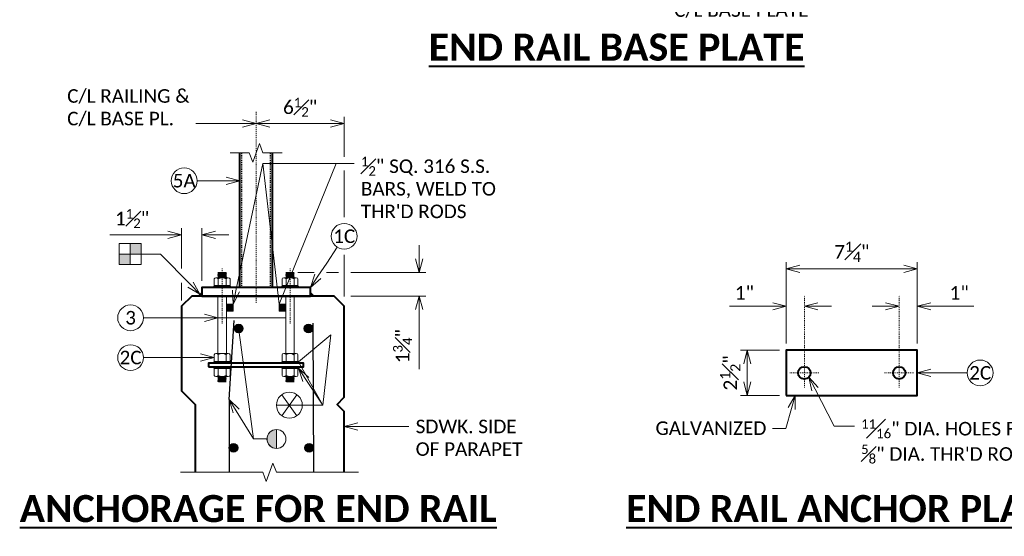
# Model space of a CAD drawing. Extents: x 5346 to 5963, y 23504 to 23756.
# Tile 9 of 14: x 5435 to 5544, y 23630 to 23687. Entities that reach past the tile are written whole.
import ezdxf
from ezdxf import colors
from ezdxf.entities.mleader import LeaderData, LeaderLine
from ezdxf.math import Vec2, Vec3

# ---------------------------------------------------------------- set-up
doc = ezdxf.new("R2010")
doc.units = 0
doc.header["$MEASUREMENT"] = 0
doc.linetypes.add('Wisdot2', pattern=[0.125, 0.0625, -0.0625])
doc.linetypes.add('Wisdot4', pattern=[0.28125, 0.125, -0.0625, 0.03125, -0.0625])
for name, color, linetype, lineweight in [('B_ANNO_BREAK', 7, 'Continuous', 18), ('B_ANNO_DIM', 7, 'Continuous', 18), ('B_ANNO_SYMB', 7, 'Continuous', 18), ('B_ANNO_TEXT', 7, 'Continuous', 18), ('B_ANNO_TEXT_TITLE', 7, 'Continuous', 40), ('B_CNTR', 1, 'Wisdot4', 18), ('B_DETAIL', 7, 'Continuous', 18), ('B_DETAIL_HIDDEN', 7, 'Wisdot2', 25), ('B_DETAIL_OBJ', 7, 'Continuous', 40), ('B_REBAR', 5, 'Continuous', 25), ('B_STEEL', 92, 'Continuous', 18), ('B_STEEL_BOLT', 3, 'Continuous', 18)]:
    doc.layers.add(name, color=color, linetype=linetype, lineweight=lineweight)
doc.styles.add('Annotative', font='calibri.ttf', dxfattribs={"height": 0.0625})
doc.styles.get("Standard").update_dxf_attribs({"font": 'calibri.ttf'})
doc.styles.add('Title', font='calibrib.ttf', dxfattribs={"height": 0.125})
doc.dimstyles.new('Annotative', dxfattribs={"dimscale": 0, "dimtxt": 0.0625, "dimasz": 0.0625, "dimexe": 0.03125, "dimexo": 0.03125, "dimgap": 0.03125, "dimtad": 1, "dimdec": 3, "dimzin": 3, "dimdsep": 46, "dimlunit": 4, "dimtxsty": 'Standard', "dimblk": 'OPEN30', "dimcen": 0.03125, "dimaunit": 1, "dimadec": 0, "dimazin": 3, "dimtfac": 0.75, "dimtdec": 3, "dimtofl": 0, "dimtmove": 0, "dimatfit": 3, "dimldrblk": 'OPEN30', "dimfxl": 1, "dimtfill": 1, "dimfrac": 1, "dimtolj": 1, "dimtzin": 0, "dimarcsym": 0})

# ---------------------------------------------------------------- blocks, each defined once
blk = doc.blocks.new('_Open30')
at = {"color": 0, "linetype": 'ByBlock', "lineweight": -2}
for p, q in [((-1, 0.268), (0, 0)), ((0, 0), (-1, -0.268)), ((0, 0), (-1, 0))]:
    blk.add_line(p, q, dxfattribs=at)
blk = doc.blocks.new('*D34')
at = {"layer": 'B_ANNO_DIM', "color": 0, "lineweight": -2, "transparency": 16777216}
for p, q in [((5518.88, 23650.88), (5514.57, 23650.88)), ((5515.32, 23649.38), (5515.32, 23647.38)), ((5518.88, 23645.88), (5514.57, 23645.88))]:
    blk.add_line(p, q, dxfattribs=at)
at = {"layer": 'Defpoints', "color": 0, "transparency": 16777216}
for p in [(5519.63, 23650.88), (5519.63, 23645.88)]:
    blk.add_point(p, dxfattribs=at)
at = {"layer": 'B_ANNO_DIM', "color": 0, "lineweight": -2, "transparency": 16777216, "xscale": 1.5, "yscale": 1.5, "zscale": 1.5}
for p, rotation in [((5515.32, 23650.88), 90), ((5515.32, 23645.88), 270)]:
    blk.add_blockref('_Open30', p, dxfattribs=dict(at, rotation=rotation))
at = {"layer": 'B_ANNO_DIM', "color": 0, "transparency": 16777216, "insert": (5513.44, 23648.38), "char_height": 1.5, "attachment_point": 5, "rotation": 90, "bg_fill": 3, "box_fill_scale": 1.25, "bg_fill_color": 256, "bg_fill_true_color": 13158600, "bg_fill_transparency": 0}
blk.add_mtext('\\A1;2{\\H0.75x;\\S1#2;}"', dxfattribs=at)
at = {"layer": 'Defpoints', "color": 0, "transparency": 16777216}
blk.add_point((5515.32, 23645.88), dxfattribs=at)
blk = doc.blocks.new('*D35')
at = {"layer": 'B_ANNO_DIM', "color": 0, "lineweight": -2, "transparency": 16777216}
for p, q in [((5519.63, 23651.63), (5519.63, 23660.65)), ((5534.12, 23651.63), (5534.12, 23660.65)), ((5521.13, 23659.9), (5532.62, 23659.9))]:
    blk.add_line(p, q, dxfattribs=at)
at = {"layer": 'Defpoints', "color": 0, "transparency": 16777216}
for p in [(5534.12, 23659.9), (5519.63, 23650.88), (5534.12, 23650.88)]:
    blk.add_point(p, dxfattribs=at)
at = {"layer": 'B_ANNO_DIM', "color": 0, "lineweight": -2, "transparency": 16777216, "xscale": 1.5, "yscale": 1.5, "zscale": 1.5, "rotation": 180}
blk.add_blockref('_Open30', (5519.63, 23659.9), dxfattribs=at)
at = {"layer": 'B_ANNO_DIM', "color": 0, "lineweight": -2, "transparency": 16777216, "xscale": 1.5, "yscale": 1.5, "zscale": 1.5}
blk.add_blockref('_Open30', (5534.12, 23659.9), dxfattribs=at)
at = {"layer": 'B_ANNO_DIM', "color": 0, "transparency": 16777216, "insert": (5526.88, 23661.79), "char_height": 1.5, "attachment_point": 5, "bg_fill": 3, "box_fill_scale": 1.25, "bg_fill_color": 256, "bg_fill_true_color": 13158600, "bg_fill_transparency": 0}
blk.add_mtext('\\A1;7{\\H0.75x;\\S1#4;}"', dxfattribs=at)
blk = doc.blocks.new('*D36')
at = {"layer": 'B_ANNO_DIM', "color": 0, "lineweight": -2, "transparency": 16777216}
for p, q in [((5518.13, 23655.75), (5513.36, 23655.75)), ((5523.13, 23655.75), (5524.63, 23655.75))]:
    blk.add_line(p, q, dxfattribs=at)
at = {"layer": 'Defpoints', "color": 0, "transparency": 16777216}
for p in [(5519.63, 23655.75), (5519.63, 23655.75), (5521.63, 23655.75)]:
    blk.add_point(p, dxfattribs=at)
at = {"layer": 'B_ANNO_DIM', "color": 0, "lineweight": -2, "transparency": 16777216, "xscale": 1.5, "yscale": 1.5, "zscale": 1.5}
blk.add_blockref('_Open30', (5519.63, 23655.75), dxfattribs=at)
at = {"layer": 'B_ANNO_DIM', "color": 0, "lineweight": -2, "transparency": 16777216, "xscale": 1.5, "yscale": 1.5, "zscale": 1.5, "rotation": 180}
blk.add_blockref('_Open30', (5521.63, 23655.75), dxfattribs=at)
at = {"layer": 'B_ANNO_DIM', "color": 0, "transparency": 16777216, "insert": (5515, 23657.25), "char_height": 1.5, "attachment_point": 5, "bg_fill": 3, "box_fill_scale": 1.25, "bg_fill_color": 256, "bg_fill_true_color": 13158600, "bg_fill_transparency": 0}
blk.add_mtext('\\A1;1"', dxfattribs=at)
blk = doc.blocks.new('*D37')
at = {"layer": 'B_ANNO_DIM', "color": 0, "lineweight": -2, "transparency": 16777216}
for p, q in [((5530.62, 23655.75), (5529.12, 23655.75)), ((5535.62, 23655.75), (5540.39, 23655.75))]:
    blk.add_line(p, q, dxfattribs=at)
at = {"layer": 'Defpoints', "color": 0, "transparency": 16777216}
for p in [(5532.12, 23655.75), (5534.12, 23655.75), (5534.12, 23655.75)]:
    blk.add_point(p, dxfattribs=at)
at = {"layer": 'B_ANNO_DIM', "color": 0, "lineweight": -2, "transparency": 16777216, "xscale": 1.5, "yscale": 1.5, "zscale": 1.5}
blk.add_blockref('_Open30', (5532.12, 23655.75), dxfattribs=at)
at = {"layer": 'B_ANNO_DIM', "color": 0, "lineweight": -2, "transparency": 16777216, "xscale": 1.5, "yscale": 1.5, "zscale": 1.5, "rotation": 180}
blk.add_blockref('_Open30', (5534.12, 23655.75), dxfattribs=at)
at = {"layer": 'B_ANNO_DIM', "color": 0, "transparency": 16777216, "insert": (5538.76, 23657.25), "char_height": 1.5, "attachment_point": 5, "bg_fill": 3, "box_fill_scale": 1.25, "bg_fill_color": 256, "bg_fill_true_color": 13158600, "bg_fill_transparency": 0}
blk.add_mtext('\\A1;1"', dxfattribs=at)
blk = doc.blocks.new('AnonymousCell')
at = {"layer": 'B_CNTR', "ltscale": 0.5}
blk.add_line((0.01, -9.01), (0.01, 3.26), dxfattribs=at)
at = {"layer": 'B_STEEL_BOLT'}
for p, q in [((-0.89, 2.3), (-0.92, 2.29)), ((-0.42, 2.3), (-0.92, 2.27)), ((-0.92, 2.26), (-0.92, 2.29)), ((-0.92, 2.26), (-0.74, 2.18)), ((-0.89, 2.3), (0.81, 2.3)), ((0.77, 2.27), (-0.74, 2.15)), ((-0.74, 2.18), (-0.74, 2.13)), ((0.77, 2.3), (0.77, 2.24)), ((0.77, 2.24), (0.95, 2.17)), ((-1.74, 0.84), (-1.74, -0.64)), ((-1.31, 1.07), (1.32, 1.07)), ((0.95, 2.15), (-0.92, 2.03)), ((-0.74, 2.13), (-0.92, 2.05)), ((-0.92, 2.02), (-0.92, 2.05)), ((-0.92, 2.02), (-0.74, 1.94)), ((0.95, 1.91), (-0.92, 1.79)), ((-0.74, 1.89), (-0.92, 1.81)), ((-0.92, 1.78), (-0.92, 1.81)), ((-0.92, 1.78), (-0.74, 1.7)), ((0.95, 1.67), (-0.92, 1.55)), ((-0.74, 1.65), (-0.92, 1.57)), ((-0.92, 1.54), (-0.92, 1.57)), ((-0.92, 1.54), (-0.74, 1.46)), ((0.95, 1.43), (-0.92, 1.31)), ((-0.74, 1.41), (-0.92, 1.33)), ((-0.92, 1.3), (-0.92, 1.33)), ((-0.92, 1.3), (-0.74, 1.22)), ((0.95, 1.19), (-0.92, 1.07)), ((-0.74, 1.17), (-0.92, 1.09)), ((-0.92, 1.06), (-0.92, 1.09)), ((-0.86, 0.89), (-0.86, -0.64)), ((0.77, 2.03), (-0.74, 1.91)), ((-0.74, 1.94), (-0.74, 1.89)), ((0.77, 1.79), (-0.74, 1.67)), ((-0.74, 1.7), (-0.74, 1.65)), ((0.77, 1.55), (-0.74, 1.43)), ((-0.74, 1.46), (-0.74, 1.41)), ((0.77, 1.31), (-0.74, 1.19)), ((-0.74, 1.22), (-0.74, 1.17)), ((0.95, 2.14), (0.77, 2.06)), ((0.77, 2.06), (0.77, 2)), ((0.77, 2), (0.95, 1.93)), ((0.95, 1.9), (0.77, 1.82)), ((0.77, 1.82), (0.77, 1.76)), ((0.77, 1.76), (0.95, 1.69)), ((0.95, 1.66), (0.77, 1.58)), ((0.77, 1.58), (0.77, 1.52)), ((0.77, 1.52), (0.95, 1.45)), ((0.95, 1.42), (0.77, 1.34)), ((0.77, 1.34), (0.77, 1.28)), ((0.77, 1.28), (0.95, 1.21)), ((0.95, 1.18), (0.77, 1.1)), ((0.77, 1.1), (0.77, 1.07)), ((0.88, 0.89), (0.88, -0.64)), ((0.95, 2.14), (0.95, 2.17)), ((0.95, 1.9), (0.95, 1.93)), ((0.95, 1.66), (0.95, 1.69)), ((0.95, 1.42), (0.95, 1.45)), ((0.95, 1.18), (0.95, 1.21)), ((1.75, 0.84), (1.75, -0.64)), ((-1.83, -0.77), (1.84, -0.77)), ((-1.83, -1.07), (-1.83, -0.77)), ((-1.74, -0.64), (1.75, -0.64)), ((-1.5, -0.64), (-1.5, -0.77)), ((1.51, -0.64), (1.51, -0.77)), ((1.84, -1.07), (1.84, -0.77)), ((1.84, -1.04), (1.84, -0.77)), ((-0.92, -15.67), (-0.92, -2.95)), ((0.95, -15.67), (0.95, -2.95)), ((-1.74, -15.9), (-1.74, -17.38)), ((-1.74, -17.38), (1.75, -17.38)), ((-1.5, -17.38), (-1.5, -17.51)), ((-1.31, -15.67), (1.32, -15.67)), ((-0.86, -15.85), (-0.86, -17.38)), ((0.88, -15.85), (0.88, -17.38)), ((1.51, -17.38), (1.51, -17.51)), ((1.75, -15.9), (1.75, -17.38)), ((-1.83, -17.51), (1.84, -17.51)), ((-1.83, -17.81), (-1.83, -17.51)), ((-1.83, -18.56), (-1.83, -18.86)), ((-1.83, -18.86), (1.84, -18.86)), ((-1.74, -20.47), (-1.74, -18.99)), ((-1.74, -18.99), (1.75, -18.99)), ((-1.5, -18.99), (-1.5, -18.86)), ((-0.86, -20.53), (-0.86, -18.99)), ((0.88, -20.53), (0.88, -18.99)), ((1.51, -18.99), (1.51, -18.86)), ((1.75, -20.47), (1.75, -18.99)), ((1.84, -17.81), (1.84, -17.51)), ((1.84, -17.78), (1.84, -17.51)), ((1.84, -18.56), (1.84, -18.86)), ((1.84, -18.59), (1.84, -18.86)), ((-1.31, -20.71), (1.32, -20.71)), ((-0.94, -20.84), (0.93, -20.72)), ((-0.94, -20.83), (-0.76, -20.75)), ((-0.94, -20.83), (-0.94, -20.86)), ((-0.76, -20.93), (-0.94, -20.86)), ((-0.94, -21.08), (0.93, -20.96)), ((-0.94, -21.07), (-0.76, -20.99)), ((-0.94, -21.07), (-0.94, -21.1)), ((-0.76, -21.17), (-0.94, -21.1)), ((-0.94, -21.32), (0.93, -21.2)), ((-0.94, -21.31), (-0.76, -21.23)), ((-0.94, -21.31), (-0.94, -21.34)), ((-0.76, -21.41), (-0.94, -21.34)), ((-0.94, -21.56), (0.93, -21.44)), ((-0.94, -21.55), (-0.76, -21.47)), ((-0.94, -21.55), (-0.94, -21.58)), ((-0.76, -21.65), (-0.94, -21.58)), ((-0.94, -21.8), (0.93, -21.68)), ((-0.94, -21.79), (-0.76, -21.71)), ((-0.76, -20.75), (-0.76, -20.72)), ((-0.76, -20.96), (0.75, -20.84)), ((-0.76, -20.99), (-0.76, -20.93)), ((-0.76, -21.2), (0.75, -21.08)), ((-0.76, -21.23), (-0.76, -21.17)), ((-0.76, -21.44), (0.75, -21.32)), ((-0.76, -21.47), (-0.76, -21.41)), ((-0.76, -21.68), (0.75, -21.56)), ((-0.76, -21.71), (-0.76, -21.65)), ((0.75, -20.82), (0.93, -20.73)), ((0.75, -20.86), (0.75, -20.82)), ((0.93, -20.95), (0.75, -20.86)), ((0.75, -21.06), (0.93, -20.97)), ((0.75, -21.1), (0.75, -21.06)), ((0.93, -21.19), (0.75, -21.1)), ((0.75, -21.3), (0.93, -21.21)), ((0.75, -21.34), (0.75, -21.3)), ((0.93, -21.43), (0.75, -21.34)), ((0.75, -21.54), (0.93, -21.45)), ((0.75, -21.58), (0.75, -21.54)), ((0.93, -21.67), (0.75, -21.58)), ((0.75, -21.78), (0.93, -21.69)), ((0.93, -20.71), (0.93, -20.73)), ((0.93, -20.95), (0.93, -20.97)), ((0.93, -21.19), (0.93, -21.21)), ((0.93, -21.43), (0.93, -21.45)), ((0.93, -21.67), (0.93, -21.69)), ((-0.94, -21.79), (-0.94, -21.81)), ((-0.76, -21.89), (-0.94, -21.82)), ((0.89, -21.94), (-0.8, -21.94)), ((-0.76, -21.92), (0.75, -21.8)), ((-0.76, -21.94), (-0.76, -21.89)), ((0.43, -21.94), (0.93, -21.92)), ((0.75, -21.82), (0.75, -21.78)), ((0.93, -21.91), (0.75, -21.82)), ((0.89, -21.94), (0.93, -21.93)), ((0.93, -21.91), (0.93, -21.93))]:
    blk.add_line(p, q, dxfattribs=at)
for centre, start, end in [((0, -0.69), 60.4684, 119.4242), ((0, -17.43), 60.4684, 119.4242), ((0, -18.94), 240.5758, 299.5316)]:
    blk.add_arc(centre, 1.76, start, end, dxfattribs=at)
for centre, major_axis, start_param, end_param in [((-1.3, 0.84), (0.443, 0), 0.232255, 3.141593), ((1.31, 0.84), (-0.443, 0), 3.141593, 6.050931), ((-1.3, -15.9), (0.443, 0), 0.232255, 3.141593), ((1.31, -15.9), (-0.443, 0), 3.141593, 6.050931), ((-1.3, -20.47), (0.443, 0), 3.141593, 6.050931), ((1.31, -20.47), (-0.443, 0), 0.232255, 3.141593)]:
    blk.add_ellipse(centre, major_axis=major_axis, ratio=0.518522, start_param=start_param, end_param=end_param, dxfattribs=at)
blk = doc.blocks.new('*D58')
at = {"layer": 'B_ANNO_DIM', "color": 0, "lineweight": -2, "transparency": 16777216}
for p, q in [((124.49, 168.8), (124.49, 173.23)), ((122.99, 172.48), (116.25, 172.48))]:
    blk.add_line(p, q, dxfattribs=at)
at = {"layer": 'Defpoints', "color": 0, "transparency": 16777216}
for p in [(114.75, 172.48), (114.75, 172.48), (124.49, 168.05)]:
    blk.add_point(p, dxfattribs=at)
at = {"layer": 'B_ANNO_DIM', "color": 0, "lineweight": -2, "transparency": 16777216, "xscale": 1.5, "yscale": 1.5, "zscale": 1.5, "rotation": 180}
blk.add_blockref('_Open30', (114.75, 172.48), dxfattribs=at)
at = {"layer": 'B_ANNO_DIM', "color": 0, "lineweight": -2, "transparency": 16777216, "xscale": 1.5, "yscale": 1.5, "zscale": 1.5}
blk.add_blockref('_Open30', (124.49, 172.48), dxfattribs=at)
at = {"layer": 'B_ANNO_DIM', "color": 0, "transparency": 16777216, "insert": (119.62, 174.29), "char_height": 1.5, "attachment_point": 5, "bg_fill": 3, "box_fill_scale": 1.25, "bg_fill_color": 256, "bg_fill_true_color": 13158600, "bg_fill_transparency": 0}
blk.add_mtext('\\A1;6{\\H0.7x;\\S1#2;}"', dxfattribs=at)
blk = doc.blocks.new('*D40')
at = {"layer": 'B_ANNO_DIM', "color": 0, "lineweight": -2, "transparency": 16777216}
for p, q in [((5451.23, 23663.66), (5444.8, 23663.66)), ((5452.73, 23659.92), (5452.73, 23664.41)), ((5454.98, 23658.57), (5454.98, 23664.41)), ((5456.48, 23663.66), (5457.98, 23663.66))]:
    blk.add_line(p, q, dxfattribs=at)
at = {"layer": 'Defpoints', "color": 0, "transparency": 16777216}
for p in [(5452.73, 23663.66), (5452.73, 23659.17), (5454.98, 23657.82)]:
    blk.add_point(p, dxfattribs=at)
at = {"layer": 'B_ANNO_DIM', "color": 0, "lineweight": -2, "transparency": 16777216, "xscale": 1.5, "yscale": 1.5, "zscale": 1.5}
blk.add_blockref('_Open30', (5452.73, 23663.66), dxfattribs=at)
at = {"layer": 'B_ANNO_DIM', "color": 0, "lineweight": -2, "transparency": 16777216, "xscale": 1.5, "yscale": 1.5, "zscale": 1.5, "rotation": 180}
blk.add_blockref('_Open30', (5454.98, 23663.66), dxfattribs=at)
at = {"layer": 'B_ANNO_DIM', "color": 0, "transparency": 16777216, "insert": (5447.27, 23665.47), "char_height": 1.5, "attachment_point": 5, "bg_fill": 3, "box_fill_scale": 1.25, "bg_fill_color": 256, "bg_fill_true_color": 13158600, "bg_fill_transparency": 0}
blk.add_mtext('\\A1;1{\\H0.7x;\\S1#2;}"', dxfattribs=at)
blk = doc.blocks.new('*D41')
at = {"layer": 'B_ANNO_DIM', "color": 0, "lineweight": -2, "transparency": 16777216}
for p, q in [((5479.01, 23661.01), (5479.01, 23662.51)), ((5471.48, 23659.51), (5479.76, 23659.51)), ((5471.48, 23656.88), (5479.76, 23656.88)), ((5479.01, 23655.38), (5479.01, 23648.8))]:
    blk.add_line(p, q, dxfattribs=at)
at = {"layer": 'Defpoints', "color": 0, "transparency": 16777216}
for p in [(5470.73, 23659.51), (5470.73, 23656.88), (5479.01, 23656.88)]:
    blk.add_point(p, dxfattribs=at)
at = {"layer": 'B_ANNO_DIM', "color": 0, "lineweight": -2, "transparency": 16777216, "xscale": 1.5, "yscale": 1.5, "zscale": 1.5}
for p, rotation in [((5479.01, 23659.51), 270), ((5479.01, 23656.88), 90)]:
    blk.add_blockref('_Open30', p, dxfattribs=dict(at, rotation=rotation))
at = {"layer": 'B_ANNO_DIM', "color": 0, "transparency": 16777216, "insert": (5477.19, 23651.34), "char_height": 1.5, "attachment_point": 5, "rotation": 90, "bg_fill": 3, "box_fill_scale": 1.25, "bg_fill_color": 256, "bg_fill_true_color": 13158600, "bg_fill_transparency": 0}
blk.add_mtext('\\A1;1{\\H0.7x;\\S3#4;}"', dxfattribs=at)
blk = doc.blocks.new('AnonymousCell174')
at = {"layer": 'B_ANNO_SYMB'}
h = blk.add_hatch(color=256, dxfattribs=at)
h.dxf.hatch_style = 1
h.paths.add_polyline_path([(1.24, 1.16), (0.01, 1.16), (0.01, -0.03), (1.24, -0.03)])
h.paths.add_polyline_path([(0.01, -0.03), (-1.22, -0.03), (-1.22, -1.16), (0.01, -1.16)])
for p, q in [((0.01, -1.16), (0.01, 1.16)), ((-1.22, -0.03), (1.24, -0.03))]:
    blk.add_line(p, q, dxfattribs=at)
at = {"layer": 'B_ANNO_SYMB', "flags": 128}
blk.add_lwpolyline([(-1.22, 1.16), (1.24, 1.16), (1.24, -1.16), (-1.22, -1.16), (-1.22, 1.16)], dxfattribs=at)
blk = doc.blocks.new('SYM021')
at = {"layer": 'B_ANNO_SYMB'}
h = blk.add_hatch(color=256, dxfattribs=at)
edge = h.paths.add_edge_path()
edge.add_line((-2.27, 0.35), (-2.27, -1.74))
edge.add_arc((-2.27, -0.7), 1.05, 90, 270, ccw=False)
at = {"layer": 'B_ANNO_SYMB', "flags": 128}
blk.add_lwpolyline([(-2.27, 0.35), (-2.27, -1.74, -1), (-2.27, 0.35)], format="xyb", dxfattribs=at)
at = {"layer": 'B_ANNO_SYMB'}
blk.add_circle((-2.27, -0.7), 1.05, dxfattribs=at)
blk = doc.blocks.new('AnonymousCell269')
at = {"layer": 'B_ANNO_SYMB'}
for p, q in [((1.63, 2.1), (3.31, -0.21)), ((3.31, 2.1), (1.63, -0.21)), ((1.05, 0.95), (3.9, 0.95))]:
    blk.add_line(p, q, dxfattribs=at)
blk.add_circle((2.47, 0.95), 1.43, dxfattribs=at)
blk = doc.blocks.new('*U528')
at = {"layer": 'B_ANNO_DIM', "style": 'Annotative'}
for tag, p in [('DIM17', (24.8491, 91.1315)), ('DIM18', (48.8322, 91.1422))]:
    blk.add_attdef(tag, p, '', height=1.5, dxfattribs=at)
at = {"layer": 'B_ANNO_TEXT', "insert": (106.7919, 166.1483), "char_height": 1.5, "width": 3.563823, "attachment_point": 5, "style": 'Annotative'}
blk.add_mtext('5A', dxfattribs=at)
at = {"layer": 'B_ANNO_TEXT', "style": 'Annotative'}
blk.add_attdef('BARL7', (298.428, 169.3312), '', height=1.5, dxfattribs=at)
blk = doc.blocks.new('INS_RAILCOMBDET_BASE')
at = {"layer": 'B_DETAIL'}
h = blk.add_hatch(color=256, dxfattribs=at)
h.dxf.hatch_style = 1
h.paths.add_polyline_path([(108.7381, 153.7772), (108.3432, 153.3822), (108.7381, 153.3822)])
h = blk.add_hatch(color=256, dxfattribs=at)
h.dxf.hatch_style = 1
h.paths.add_polyline_path([(120.7574, 153.7772), (121.1523, 153.3822), (120.7574, 153.3822)])
at = {"layer": 'B_REBAR'}
h = blk.add_hatch(color=256, dxfattribs=at)
edge = h.paths.add_edge_path()
edge.add_arc((112.8168, 149.8037), 0.4764, 0, 360)
h = blk.add_hatch(color=256, dxfattribs=at)
edge = h.paths.add_edge_path()
edge.add_arc((120.5414, 149.8037), 0.4764, 0, 360)
h = blk.add_hatch(color=256, dxfattribs=at)
edge = h.paths.add_edge_path()
edge.add_arc((112.2342, 136.5702), 0.4764, 0, 360)
h = blk.add_hatch(color=256, dxfattribs=at)
edge = h.paths.add_edge_path()
edge.add_arc((120.6121, 136.5757), 0.4764, 0, 360)
at = {"layer": 'B_STEEL'}
for points in [[(111.4605, 151.7277), (112.2105, 151.7277), (112.2105, 152.4777), (111.4605, 152.4777)], [(117.285, 151.7277), (118.035, 151.7277), (118.035, 152.4777), (117.285, 152.4777)]]:
    blk.add_hatch(color=256, dxfattribs=at).paths.add_polyline_path(points)
at = {"layer": 'B_ANNO_BREAK', "flags": 128}
for points in [[(111.8799, 169.2342), (113.9973, 169.2342), (114.3725, 168.2033), (115.123, 170.2652), (115.4982, 169.2342), (117.6262, 169.2342)], [(106.3735, 133.8702), (115.4837, 133.8702), (115.8589, 132.8393), (116.6094, 134.9012), (116.9846, 133.8702), (126.0574, 133.8702)]]:
    blk.add_lwpolyline(points, dxfattribs=at)
at = {"layer": 'B_ANNO_DIM'}
for p, q in [((124.4917, 167.2974), (124.4917, 162.1226)), ((119.3602, 156.0085), (121.1866, 156.0085)), ((122.5213, 156.0085), (123.8424, 156.0085))]:
    blk.add_line(p, q, dxfattribs=at)
at = {"layer": 'B_ANNO_SYMB'}
for centre in [(106.7919, 166.1483), (100.8607, 150.9773), (100.8607, 146.5688), (194.8347, 144.8765)]:
    blk.add_circle(centre, 1.4255, dxfattribs=at)
at = {"layer": 'B_CNTR'}
blk.add_line((114.7477, 152.6262), (114.7477, 173.8304), dxfattribs=at)
at = {"layer": 'B_CNTR', "ltscale": 0.75}
blk.add_line((175.3855, 143.2494), (175.3855, 153.4546), dxfattribs=at)
at = {"layer": 'B_CNTR', "ltscale": 0.25}
for p, q in [((177.0072, 144.8725), (173.7638, 144.8725)), ((184.2598, 144.8725), (187.5032, 144.8725))]:
    blk.add_line(p, q, dxfattribs=at)
at = {"layer": 'B_DETAIL'}
for p, q in [((108.3432, 153.3822), (108.7381, 153.7772)), ((121.1523, 153.3822), (120.7574, 153.7772))]:
    blk.add_line(p, q, dxfattribs=at)
at = {"layer": 'B_DETAIL_HIDDEN'}
for p, q in [((113.1702, 154.3197), (113.1702, 169.2342)), ((116.3252, 154.3197), (116.3252, 169.2342))]:
    blk.add_line(p, q, dxfattribs=at)
at = {"layer": 'B_DETAIL_OBJ'}
for p, q in [((112.9449, 154.3197), (112.9449, 169.2342)), ((116.5506, 154.3197), (116.5506, 169.2342))]:
    blk.add_line(p, q, dxfattribs=at)
at = {"layer": 'B_DETAIL_OBJ', "flags": 128}
for points in [[(108.7381, 153.3822), (120.7574, 153.3822), (120.7574, 154.3197), (108.7381, 154.3197), (108.7381, 153.3822)], [(124.4917, 133.8702), (124.4917, 140.5868), (123.6962, 141.3822), (124.4917, 142.1777), (124.4917, 152.2542), (123.3637, 153.3822), (107.6197, 153.3822), (106.4917, 152.2542), (106.4917, 142.8822), (107.9917, 141.3822), (107.9917, 133.8702)], [(173.3855, 142.3765), (187.8815, 142.3765), (187.8815, 147.3765), (173.3855, 147.3765), (173.3855, 142.3765)], [(109.4893, 145.5637), (120.0062, 145.5637), (120.0062, 145.9363), (109.4893, 145.9363), (109.4893, 145.5637)]]:
    blk.add_lwpolyline(points, dxfattribs=at)
at = {"layer": 'B_DETAIL_OBJ'}
for centre in [(175.3835, 144.8745), (185.8835, 144.8745)]:
    blk.add_circle(centre, 0.6875, dxfattribs=at)
at = {"layer": 'B_REBAR'}
for p, q in [((111.7577, 141.9408), (112.3302, 150.6794)), ((121.0147, 150.3822), (121.103, 133.8702)), ((111.7577, 141.9408), (111.7577, 133.8702))]:
    blk.add_line(p, q, dxfattribs=at)
for centre in [(112.8168, 149.8037), (120.5414, 149.8037), (112.2342, 136.5702), (120.6121, 136.5757)]:
    blk.add_circle(centre, 0.4764, dxfattribs=at)
at = {"layer": 'B_STEEL', "flags": 128}
for points in [[(111.4605, 151.7277), (112.2105, 151.7277), (112.2105, 152.4777), (111.4605, 152.4777), (111.4605, 151.7277)], [(117.285, 151.7277), (118.035, 151.7277), (118.035, 152.4777), (117.285, 152.4777), (117.285, 151.7277)]]:
    blk.add_lwpolyline(points, dxfattribs=at)
at = {"color": 7, "linetype": 'Continuous', "lineweight": 18, "xscale": 0.500801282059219, "yscale": 0.500801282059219, "zscale": 0.500801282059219}
for p in [(110.9857, 154.8576), (118.4977, 154.8576)]:
    blk.add_blockref('AnonymousCell', p, dxfattribs=at)
at = {"color": 7, "linetype": 'Continuous', "lineweight": 25}
blk.add_blockref('AnonymousCell269', (115.9549, 140.3498), dxfattribs=at)
at = {"color": 7, "linetype": 'Continuous', "lineweight": 18}
blk.add_blockref('SYM021', (119.2675, 138.2579), dxfattribs=at)
at = {"layer": 'B_ANNO_DIM', "style": 'Annotative'}
for tag, p in [('DIM1', (16.8756, 35.0438)), ('DIM2', (24.0236, 35.0431)), ('DIM3', (33.1672, 35.0415)), ('DIM4', (42.9335, 35.0515)), ('DIM5', (52.1278, 35.0447)), ('DIM6', (59.2611, 35.0364))]:
    blk.add_attdef(tag, p, '', height=1.5, dxfattribs=at)
at = {"layer": 'B_ANNO_TEXT', "char_height": 1.5, "width": 3.563823, "attachment_point": 5, "style": 'Annotative'}
for s, insert in [('3', (100.8607, 150.9773)), ('2C', (100.8607, 146.5688)), ('2C', (194.8347, 144.8765))]:
    blk.add_mtext(s, dxfattribs=dict(at, insert=insert))
at = {"layer": 'B_ANNO_TEXT', "style": 'Annotative'}
for tag, p in [('PAINT#', (332.0007, 61.9711)), ('PAINTN', (340.4853, 61.9589))]:
    blk.add_attdef(tag, p, '', height=1.5, dxfattribs=at)
at = {"layer": 'B_ANNO_TEXT_TITLE', "char_height": 3, "attachment_point": 1, "line_spacing_factor": 0.8, "style": 'Title'}
for s, insert in [('{\\LEND RAIL BASE PLATE}', (133.8397, 182.4397)), ('{\\LANCHORAGE FOR END RAIL}', (88.5947, 131.3602, 1.6845)), ('{\\LEND RAIL ANCHOR PLATE}', (155.6772, 131.3583, 1.6845))]:
    blk.add_mtext(s, dxfattribs=dict(at, insert=insert))
at = {"layer": 'B_ANNO_DIM'}
ml = blk.add_multileader_mtext('Standard', dxfattribs=at)
ml.set_content('C/L RAILING &\\PC/L BASE PLATE', color=256)
ml.set_leader_properties()
ml.set_arrow_properties(name='OPEN30')
ml.build(insert=Vec2(0, 0))
ml.multileader.update_dxf_attribs({"text_right_attachment_type": 3, "dogleg_length": 0.0625, "arrow_head_size": 1.5, "scale": 24})
ctx = ml.context
ctx.base_point, ctx.scale, ctx.char_height, ctx.arrow_head_size, ctx.landing_gap_size, ctx.plane_origin = Vec3(160.2358, 187.3848), 24, 1.5, 1.5, 0.75, Vec3(155.2598, 187.3848)
ctx.right_attachment = 3
notes = []
notes.append((ctx, [(0, (1, 1, 0), (158.7358, 187.3848), (1, 0), 1.5, [(0, [(155.2598, 187.3848), (158.7358, 187.3848), (158.7358, 187.3848)], 0, [])])]))
ctx.mtext.insert, ctx.mtext.flow_direction = Vec3(160.9858, 188.2969), 5
ml = blk.add_multileader_mtext('Standard', dxfattribs=at)
ml.set_content('', color=256)
ml.set_leader_properties()
ml.set_arrow_properties(name='OPEN30')
ml.build(insert=Vec2(0, 0))
ml.multileader.update_dxf_attribs({"text_right_attachment_type": 3, "dogleg_length": 0.0625, "arrow_head_size": 1.5, "scale": 24})
ctx = ml.context
ctx.base_point, ctx.scale, ctx.char_height, ctx.arrow_head_size, ctx.landing_gap_size, ctx.plane_origin = Vec3(106.7174, 166.1483), 24, 1.5, 1.5, 0.75, Vec3(113.1953, 166.1483)
ctx.right_attachment = 3
notes.append((ctx, [(0, (1, 1, 0), (109.7174, 166.1483), (-1, 0), 1.5, [(0, [(112.9449, 166.1483), (109.7174, 166.1483), (109.7174, 166.1483)], 0, [])])]))
ctx.mtext.insert, ctx.mtext.flow_direction = Vec3(107.4674, 166.8983), 5
ml = blk.add_multileader_mtext('Standard', dxfattribs=at)
ml.set_content('', color=256)
ml.set_leader_properties()
ml.set_arrow_properties(name='OPEN30')
ml.build(insert=Vec2(0, 0))
ml.multileader.update_dxf_attribs({"text_right_attachment_type": 3, "dogleg_length": 0.0625, "arrow_head_size": 1.5, "scale": 24})
ctx = ml.context
ctx.base_point, ctx.scale, ctx.char_height, ctx.arrow_head_size, ctx.landing_gap_size, ctx.plane_origin = Vec3(100.7863, 150.9773), 24, 1.5, 1.5, 0.75, Vec3(107.2641, 150.9773)
ctx.right_attachment = 3
notes.append((ctx, [(0, (1, 1, 0), (103.7863, 150.9773), (-1, 0), 1.5, [(1, [(110.523, 150.9773), (103.7863, 150.9773), (103.7863, 150.9773), (118.035, 150.9773)], 0, [])])]))
ctx.mtext.insert, ctx.mtext.flow_direction = Vec3(101.5363, 151.7273), 5
ml = blk.add_multileader_mtext('Standard', dxfattribs=at)
ml.set_content('', color=256)
ml.set_leader_properties()
ml.set_arrow_properties(name='OPEN30')
ml.build(insert=Vec2(0, 0))
ml.multileader.update_dxf_attribs({"text_right_attachment_type": 3, "dogleg_length": 0.0625, "arrow_head_size": 1.5, "scale": 24})
ctx = ml.context
ctx.base_point, ctx.scale, ctx.char_height, ctx.arrow_head_size, ctx.landing_gap_size, ctx.plane_origin = Vec3(115.9507, 137.5601), 24, 1.5, 1.5, 0.75, Vec3(109.3561, 128.3064)
ctx.right_attachment = 3
notes.append((ctx, [(0, (1, 1, 0), (114.4507, 137.5601), (1, 0), 1.5, [(1, [(111.7577, 141.9408), (114.4507, 137.5601), (114.4507, 137.5601), (112.8791, 149.3314)], 0, [])])]))
ctx.mtext.insert, ctx.mtext.flow_direction = Vec3(116.7007, 138.3101), 5
ml = blk.add_multileader_mtext('Standard', dxfattribs=at)
ml.set_content('', color=256)
ml.set_leader_properties()
ml.set_arrow_properties(name='OPEN30')
ml.build(insert=Vec2(0, 0))
ml.multileader.update_dxf_attribs({"text_right_attachment_type": 3, "dogleg_length": 0.0625, "arrow_head_size": 1.5, "scale": 24})
ctx = ml.context
ctx.base_point, ctx.scale, ctx.char_height, ctx.arrow_head_size, ctx.landing_gap_size, ctx.plane_origin = Vec3(118.3532, 141.2958), 24, 1.5, 1.5, 0.75, Vec3(126.4478, 132.0422)
ctx.right_attachment = 3
notes.append((ctx, [(0, (1, 1, 0), (121.3532, 141.2958), (-1, 0), 1.5, [(2, [(119.4172, 145.4135), (122.1282, 141.2958), (119.4172, 146.0866), (123.0077, 149.0945), (122.1282, 141.2958)], 0, [])])]))
ctx.mtext.insert, ctx.mtext.flow_direction = Vec3(119.1032, 142.0458), 5
ml = blk.add_multileader_mtext('Standard', dxfattribs=at)
ml.set_content('', color=256)
ml.set_leader_properties()
ml.set_arrow_properties(name='OPEN30')
ml.build(insert=Vec2(0, 0))
ml.multileader.update_dxf_attribs({"text_right_attachment_type": 3, "dogleg_length": 0.0625, "arrow_head_size": 1.5, "scale": 24})
ctx = ml.context
ctx.base_point, ctx.scale, ctx.char_height, ctx.arrow_head_size, ctx.landing_gap_size, ctx.plane_origin = Vec3(100.7863, 146.5688), 24, 1.5, 1.5, 0.75, Vec3(107.2641, 146.5688)
ctx.right_attachment = 3
notes.append((ctx, [(0, (1, 1, 0), (103.7863, 146.5688), (-1, 0), 1.5, [(0, [(110.1143, 146.5688), (103.7863, 146.5688), (103.7863, 146.5688)], 0, [])])]))
ctx.mtext.insert, ctx.mtext.flow_direction = Vec3(101.5363, 147.3188), 5
ml = blk.add_multileader_mtext('Standard', dxfattribs=at)
ml.set_content('', color=256)
ml.set_leader_properties()
ml.set_arrow_properties(name='OPEN30')
ml.build(insert=Vec2(0, 0))
ml.multileader.update_dxf_attribs({"text_right_attachment_type": 3, "dogleg_length": 0.0625, "arrow_head_size": 1.5, "scale": 24})
ctx = ml.context
ctx.base_point, ctx.scale, ctx.char_height, ctx.arrow_head_size, ctx.landing_gap_size, ctx.plane_origin, ctx.plane_x_axis, ctx.plane_y_axis = Vec3(194.9092, 144.8765), 24, 1.5, 1.5, 0.75, Vec3(188.4313, 144.8765), Vec3(-1, 0), Vec3(0, -1)
ctx.right_attachment = 3
notes.append((ctx, [(0, (1, 1, 0), (191.9092, 144.8765), (1, 0), 1.5, [(0, [(187.8815, 144.8765), (191.9092, 144.8765), (191.9092, 144.8765)], 0, [])])]))
ctx.mtext.insert, ctx.mtext.text_direction, ctx.mtext.rotation, ctx.mtext.flow_direction = Vec3(194.1592, 144.1265), Vec3(-1, 0), 3.14159265, 5
ml = blk.add_multileader_mtext('Standard', dxfattribs=at)
ml.set_content('\\A1;{\\H0.7x;\\S11#16;}" DIA. HOLES FOR\\P{\\H0.7x;\\S5#8;}" DIA. THR\'D RODS', color=256)
ml.set_leader_properties()
ml.set_arrow_properties(name='OPEN30')
ml.build(insert=Vec2(0, 0))
ml.multileader.update_dxf_attribs({"text_right_attachment_type": 3, "dogleg_length": 0.0625, "arrow_head_size": 1.5, "scale": 24})
ctx = ml.context
ctx.base_point, ctx.scale, ctx.char_height, ctx.arrow_head_size, ctx.landing_gap_size, ctx.plane_origin = Vec3(180.9162, 138.9898), 24, 1.5, 1.5, 0.75, Vec3(175.8765, 144.3954)
ctx.right_attachment = 3
notes.append((ctx, [(0, (1, 1, 0), (179.4162, 138.9898), (1, 0), 1.5, [(0, [(175.8765, 144.3954), (178.6998, 138.9898), (179.0558, 138.9898)], 0, [])])]))
ctx.mtext.insert, ctx.mtext.flow_direction = Vec3(181.6662, 139.7508), 5
ml = blk.add_multileader_mtext('Standard', dxfattribs=at)
ml.set_content('SDWK. SIDE\\POF PARAPET', color=256)
ml.set_leader_properties()
ml.set_arrow_properties(name='OPEN30')
ml.build(insert=Vec2(0, 0))
ml.multileader.update_dxf_attribs({"text_right_attachment_type": 3, "dogleg_length": 0.0625, "arrow_head_size": 1.5, "scale": 24})
ctx = ml.context
ctx.base_point, ctx.scale, ctx.char_height, ctx.arrow_head_size, ctx.landing_gap_size, ctx.plane_origin = Vec3(131.6453, 138.935), 24, 1.5, 1.5, 0.75, Vec3(124.4917, 138.935)
ctx.right_attachment = 3
notes.append((ctx, [(0, (1, 1, 0), (130.1453, 138.935), (1, 0), 1.5, [(0, [(124.4917, 138.935), (129.0102, 138.935), (129.6518, 138.935)], 0, [])])]))
ctx.mtext.insert, ctx.mtext.flow_direction = Vec3(132.3953, 139.6959), 5
for ctx, leaders in notes:
    for number, flags, end, landing, length, lines in leaders:
        leader = LeaderData()
        leader.index, (leader.has_last_leader_line, leader.has_dogleg_vector, leader.attachment_direction) = number, flags
        leader.last_leader_point, leader.dogleg_vector, leader.dogleg_length = Vec3(end), Vec3(landing), length
        for number, points, colour, breaks in lines:
            line = LeaderLine()
            line.index, line.vertices, line.color, line.breaks = number, Vec3.list(points), colors.encode_raw_color(colour), breaks
            leader.lines.append(line)
        ctx.leaders.append(leader)
dim = blk.add_linear_dim(base=(114.7477, 172.4769), p1=(124.4917, 168.0467), p2=(114.7477, 172.4769), text='6{\\H0.7x;\\S1#2;}"', dimstyle='Annotative', dxfattribs=at)
dim.commit()
dim.dimension.update_dxf_attribs({"geometry": '*D58', "text_midpoint": (119.6197, 174.2943)})
dim = blk.add_linear_dim(base=(132.7669, 153.3822), p1=(124.4917, 156.0085), p2=(124.4917, 153.3822), angle=90, text='1{\\H0.7x;\\S3#4;}"', dimstyle='Annotative', dxfattribs=at)
dim.commit()
dim.dimension.update_dxf_attribs({"geometry": '*D41', "text_midpoint": (130.9515, 147.8424), "insert": (-5346.2422, -23503.5024)})
dim = blk.add_linear_dim(base=(169.0819, 142.3765), p1=(173.3855, 147.3765), p2=(173.3855, 142.3765), angle=90, dimstyle='Annotative', override={"dimlfac": 0.5}, dxfattribs=at)
dim.commit()
dim.dimension.update_dxf_attribs({"geometry": '*D34', "text_midpoint": (169.0819, 144.8765), "dimtype": 128, "insert": (-5346.2422, -23503.5024)})
blk.add_line((124.4917, 157.9652), (124.4917, 153.3517), dxfattribs=at)
at = {"layer": 'B_ANNO_SYMB'}
blk.add_circle((124.4903, 159.9976), 1.4255, dxfattribs=at)
at = {"layer": 'B_ANNO_TEXT', "insert": (124.4903, 159.9976), "char_height": 1.5, "width": 3.563823, "attachment_point": 5, "style": 'Annotative'}
blk.add_mtext('1C', dxfattribs=at)
at = {"layer": 'B_ANNO_DIM'}
dim = blk.add_linear_dim(base=(187.8815, 156.4004), p1=(173.3855, 147.3765), p2=(187.8815, 147.3765), dimstyle='Annotative', override={"dimlfac": 0.5}, dxfattribs=at)
dim.commit()
dim.dimension.update_dxf_attribs({"geometry": '*D35', "text_midpoint": (180.6335, 158.2827), "insert": (-5346.2422, -23503.5024)})
ml = blk.add_multileader_mtext('Standard', dxfattribs=at)
ml.set_content('C/L RAILING &\\PC/L BASE PL.', color=256)
ml.set_leader_properties()
ml.set_arrow_properties(name='OPEN30')
ml.build(insert=Vec2(0, 0))
ml.multileader.update_dxf_attribs({"text_right_attachment_type": 3, "dogleg_length": 0.0625, "arrow_head_size": 1.5, "scale": 24})
ctx = ml.context
ctx.base_point, ctx.scale, ctx.char_height, ctx.arrow_head_size, ctx.landing_gap_size, ctx.plane_origin = Vec3(93.1021, 175.3692), 24, 1.5, 1.5, 0.75, Vec3(114.7477, 172.4769)
ctx.right_attachment = 3
notes = []
notes.append((ctx, [(0, (1, 1, 0), (109.5883, 172.4769), (-1, 0), 1.5, [(0, [(114.7477, 172.4769), (111.7352, 172.4769), (110.5792, 172.4769)], 0, [])])]))
ctx.mtext.insert, ctx.mtext.flow_direction = Vec3(93.8521, 176.2813), 5
ml = blk.add_multileader_mtext('Standard', dxfattribs=at)
ml.set_content('', color=256)
ml.set_leader_properties()
ml.set_arrow_properties(name='OPEN30')
ml.build(insert=Vec2(0, 0))
ml.multileader.update_dxf_attribs({"text_right_attachment_type": 3, "dogleg_length": 0.0625, "arrow_head_size": 1.5, "scale": 24})
ctx = ml.context
ctx.base_point, ctx.scale, ctx.char_height, ctx.arrow_head_size, ctx.landing_gap_size, ctx.plane_origin, ctx.plane_x_axis, ctx.plane_y_axis = Vec3(124.5054, 160.0767), 24, 1.5, 1.5, 0.75, Vec3(120.7, 154.1002), Vec3(-0.53710093, -0.84351799), Vec3(0.84351799, -0.53710093)
ctx.right_attachment = 3
notes.append((ctx, [(0, (1, 1, 0), (122.568, 157.0338), (0.53710093, 0.84351799), 2.1073, [(0, [(120.7574, 154.3197), (122.568, 157.0338), (122.568, 157.0338)], 0, [])])]))
ctx.mtext.insert, ctx.mtext.text_direction, ctx.mtext.rotation, ctx.mtext.flow_direction = Vec3(124.7353, 159.0412), Vec3(-0.53710093, -0.84351799), 4.14539253, 5
ml = blk.add_multileader_mtext('Standard', dxfattribs=at)
ml.set_content('GALVANIZED', color=256)
ml.set_leader_properties()
ml.set_arrow_properties(name='OPEN30')
ml.build(insert=Vec2(0, 0))
ml.multileader.update_dxf_attribs({"text_right_attachment_type": 3, "dogleg_length": 0.0625, "arrow_head_size": 1.5, "scale": 24})
ctx = ml.context
ctx.base_point, ctx.scale, ctx.char_height, ctx.arrow_head_size, ctx.landing_gap_size, ctx.plane_origin = Vec3(158.175, 138.747), 24, 1.5, 1.5, 0.75, Vec3(179.2752, 138.7332)
ctx.right_attachment = 3
notes.append((ctx, [(0, (1, 1, 0), (173.3574, 138.7332), (-1, 0), 1.5, [(0, [(174.37, 142.3765), (173.3574, 138.7332), (173.3574, 138.7332)], 0, [])])]))
ctx.mtext.insert, ctx.mtext.width, ctx.mtext.flow_direction = Vec3(158.925, 139.5074), 12.284824, 5
for ctx, leaders in notes:
    for number, flags, end, landing, length, lines in leaders:
        leader = LeaderData()
        leader.index, (leader.has_last_leader_line, leader.has_dogleg_vector, leader.attachment_direction) = number, flags
        leader.last_leader_point, leader.dogleg_vector, leader.dogleg_length = Vec3(end), Vec3(landing), length
        for number, points, colour, breaks in lines:
            line = LeaderLine()
            line.index, line.vertices, line.color, line.breaks = number, Vec3.list(points), colors.encode_raw_color(colour), breaks
            leader.lines.append(line)
        ctx.leaders.append(leader)
at = {"layer": 'B_CNTR', "ltscale": 0.75}
blk.add_line((185.8815, 143.2494), (185.8815, 153.4546), dxfattribs=at)
at = {"layer": 'B_ANNO_DIM'}
dim = blk.add_linear_dim(base=(106.4917, 160.1562), p1=(108.7381, 154.3197), p2=(106.4917, 155.6678), text='1{\\H0.7x;\\S1#2;}"', dimstyle='Annotative', dxfattribs=at)
dim.commit()
dim.dimension.update_dxf_attribs({"geometry": '*D40', "text_midpoint": (101.0242, 161.9627), "insert": (-5346.2422, -23503.5024)})
dim = blk.add_linear_dim(base=(173.3855, 152.2439), p1=(175.3855, 152.2439), p2=(173.3855, 152.2439), dimstyle='Annotative', override={"dimlfac": 0.5}, dxfattribs=at)
dim.commit()
dim.dimension.update_dxf_attribs({"geometry": '*D36', "text_midpoint": (168.7528, 153.7456), "insert": (-5346.2422, -23503.5024)})
blk.add_line((106.4917, 152.8845), (106.4917, 154.8601), dxfattribs=at)
at = {"color": 7, "linetype": 'Continuous', "lineweight": 18}
blk.add_blockref('AnonymousCell174', (100.8014, 158.0532), dxfattribs=at)
at = {"layer": 'B_ANNO_DIM'}
dim = blk.add_linear_dim(base=(187.8815, 152.2439), p1=(185.8815, 152.2439), p2=(187.8815, 152.2439), angle=180, dimstyle='Annotative', override={"dimlfac": 0.5}, dxfattribs=at)
dim.commit()
dim.dimension.update_dxf_attribs({"geometry": '*D37', "text_midpoint": (192.5142, 153.7456), "insert": (-5346.2422, -23503.5024)})
ml = blk.add_multileader_mtext('Standard', dxfattribs=at)
ml.set_content('\\A1;{\\H0.7x;\\S1#2;}" SQ. 316 S.S.\\PBARS, WELD TO\\PTHR\'D RODS', color=256)
ml.set_leader_properties()
ml.set_arrow_properties(name='OPEN30')
ml.build(insert=Vec2(0, 0))
ml.multileader.update_dxf_attribs({"text_right_attachment_type": 3, "dogleg_length": 0.0625, "arrow_head_size": 1.5, "scale": 24})
ctx = ml.context
ctx.base_point, ctx.scale, ctx.char_height, ctx.arrow_head_size, ctx.landing_gap_size, ctx.plane_origin = Vec3(125.5872, 168.0467), 24, 1.5, 1.5, 0.75, Vec3(118.4337, 168.0467)
ctx.right_attachment = 3
notes = []
notes.append((ctx, [(0, (1, 1, 0), (124.0872, 168.0467), (1, 0), 1.5, [(1, [(112.2105, 152.4777), (115.4769, 168.0467), (123.5937, 168.0467), (117.285, 152.4777), (115.4769, 168.0467)], 0, [])])]))
ctx.mtext.insert, ctx.mtext.flow_direction = Vec3(126.3372, 168.8077), 5
ml = blk.add_multileader_mtext('Standard', dxfattribs=at)
ml.set_content('', color=256)
ml.set_leader_properties()
ml.set_arrow_properties(name='OPEN30')
ml.build(insert=Vec2(0, 0))
ml.multileader.update_dxf_attribs({"text_right_attachment_type": 3, "dogleg_length": 0.0625, "arrow_head_size": 1.5, "scale": 24})
ctx = ml.context
ctx.base_point, ctx.scale, ctx.char_height, ctx.arrow_head_size, ctx.landing_gap_size, ctx.plane_origin = Vec3(100.5373, 158.0191), 24, 1.5, 1.5, 0.75, Vec3(108.6319, 148.7655)
ctx.right_attachment = 3
notes.append((ctx, [(0, (1, 1, 0), (103.5373, 158.0191), (-1, 0), 1.5, [(0, [(108.5406, 153.5797), (104.1846, 158.0191), (103.9419, 158.0191)], 0, [])])]))
ctx.mtext.insert, ctx.mtext.flow_direction = Vec3(101.2873, 158.7691), 5
for ctx, leaders in notes:
    for number, flags, end, landing, length, lines in leaders:
        leader = LeaderData()
        leader.index, (leader.has_last_leader_line, leader.has_dogleg_vector, leader.attachment_direction) = number, flags
        leader.last_leader_point, leader.dogleg_vector, leader.dogleg_length = Vec3(end), Vec3(landing), length
        for number, points, colour, breaks in lines:
            line = LeaderLine()
            line.index, line.vertices, line.color, line.breaks = number, Vec3.list(points), colors.encode_raw_color(colour), breaks
            leader.lines.append(line)
        ctx.leaders.append(leader)

msp = doc.modelspace()

# ---------------------------------------------------------------- block references
at = {"layer": 'B_ANNO_DIM'}
msp.add_blockref('INS_RAILCOMBDET_BASE', (5346.24, 23503.5), dxfattribs=at)

# ---------------------------------------------------------------- next in the draw order: block references
msp.add_blockref('*U528', (5346.24, 23503.5))

doc.saveas('drawing.dxf')
